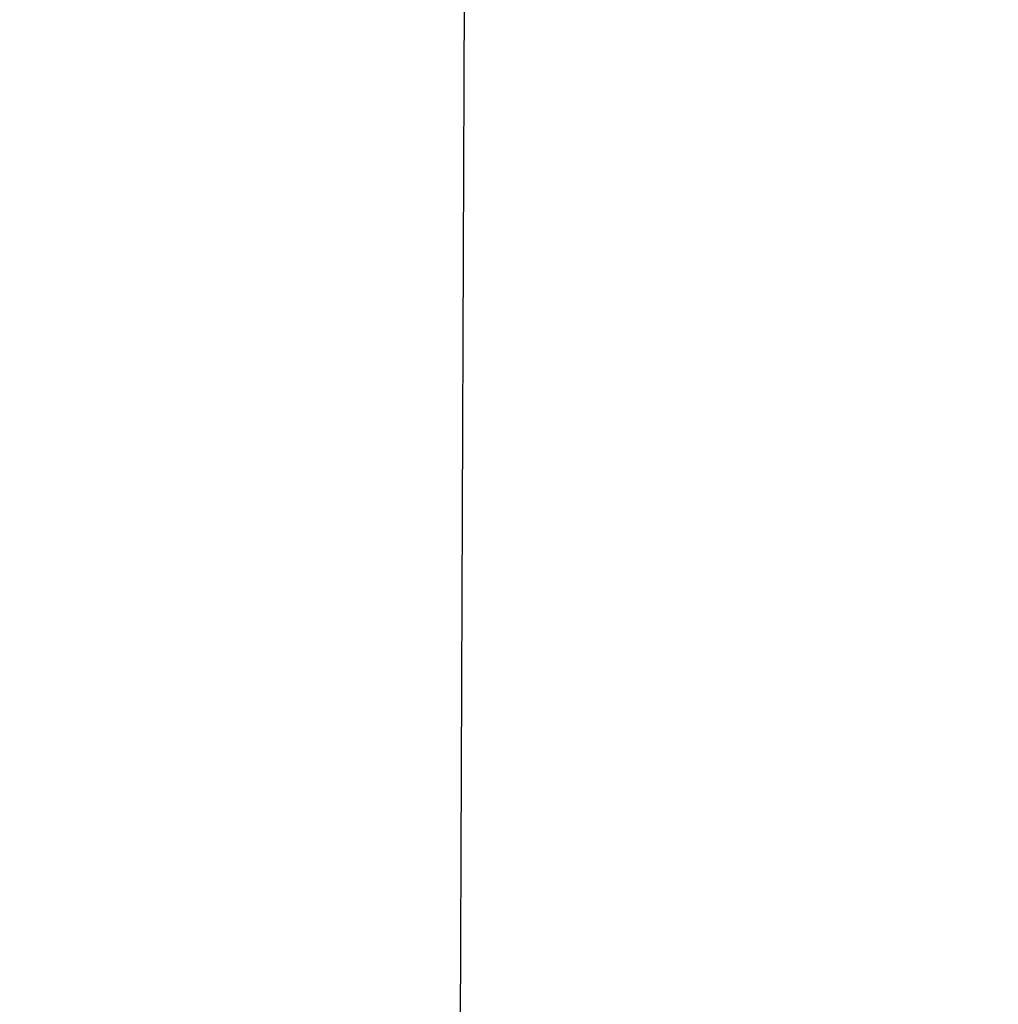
# Model space of a CAD drawing. Header units: millimetres. Extents: x 3536 to 5222, y 1741 to 3266.
# Tile 255 of 256: x 4308 to 4325, y 2116 to 2133. Entities that reach past the tile are written whole.
import ezdxf

# ---------------------------------------------------------------- set-up
doc = ezdxf.new("R2010")
doc.units = ezdxf.units.MM

msp = doc.modelspace()

# ---------------------------------------------------------------- hatches: boundary and pattern name
at = {"linetype": 'Continuous'}
h = msp.add_hatch(dxfattribs=at)
h.set_pattern_fill('ANGLE', color=256)
h.set_pattern_definition([(0, (5168.007, 3128.008), (0, 6.985), [5.08, -1.905]), (90, (5168.007, 3128.008), (-6.985, 4e-16), [5.08, -1.905])])
edge = h.paths.add_edge_path()
edge.add_arc((3633.046, 3117.529), 9.475, 0, 360)
edge = h.paths.add_edge_path()
edge.add_arc((4050.448, 3118.533), 9.475, 0, 360)
edge = h.paths.add_edge_path()
edge.add_arc((4186.804, 3097.22), 9.475, 0, 360)
edge = h.paths.add_edge_path()
edge.add_arc((4604.207, 3098.225), 9.475, 0, 360)
edge = h.paths.add_edge_path()
edge.add_arc((4741.129, 3085.932), 9.475, 0, 360)
edge = h.paths.add_edge_path()
edge.add_arc((5158.532, 3086.936), 9.475, 0, 360)
edge = h.paths.add_edge_path()
edge.add_arc((4870.657, 2612.206), 9.475, 0, 360)
edge = h.paths.add_edge_path()
edge.add_arc((4453.254, 2611.202), 9.475, 0, 360)
edge = h.paths.add_edge_path()
edge.add_arc((4317.804, 2600.088), 9.475, 0, 360)
edge = h.paths.add_edge_path()
edge.add_arc((3900.401, 2599.083), 9.475, 0, 360)
edge = h.paths.add_edge_path()
edge.add_arc((4185.726, 2125.598), 9.475, 0, 360)
edge = h.paths.add_edge_path()
edge.add_arc((4603.129, 2126.603), 9.475, 0, 360)

# ---------------------------------------------------------------- linework, layer by layer
at = {"color": 31, "true_color": 0xfecc66}
msp.add_line((4315.6, 2137.354), (4315.451, 2097.649), dxfattribs=at)

doc.saveas('drawing.dxf')
